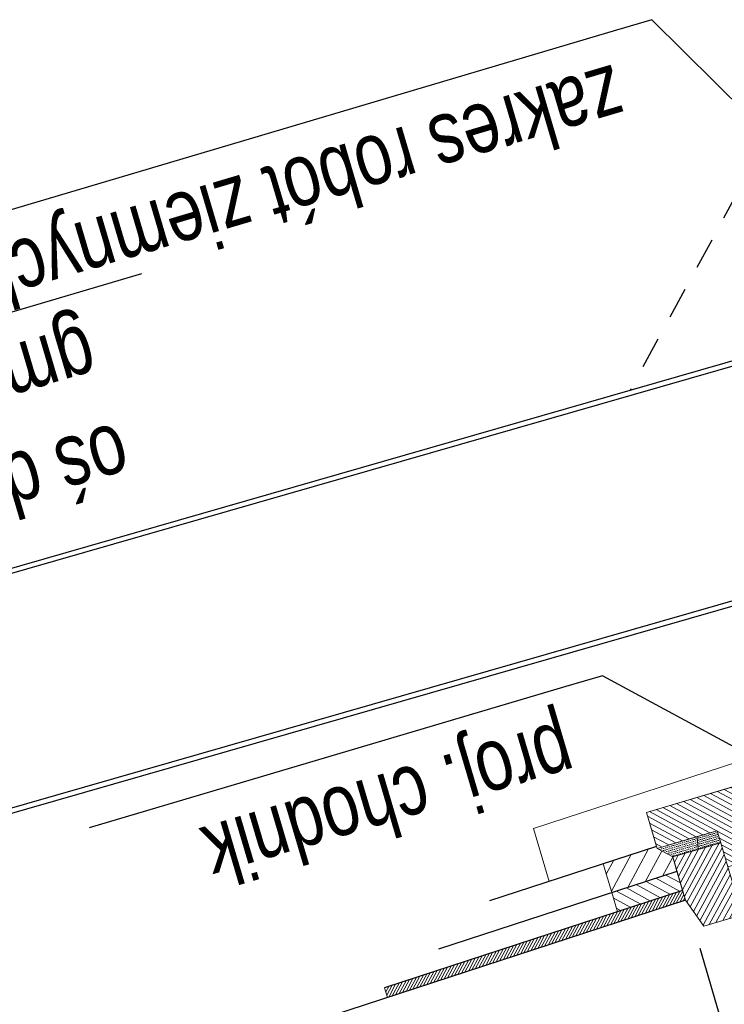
# Model space of a CAD drawing. Header units: metres. Extents: x 7437403 to 7437771, y 5556473 to 5556945.
# Tile 8 of 23: x 7437459.32 to 7437462.13, y 5556891.54 to 5556895.47. Entities that reach past the tile are written whole.
import ezdxf

# ---------------------------------------------------------------- set-up
doc = ezdxf.new("R2010")
doc.units = ezdxf.units.M
doc.header["$MEASUREMENT"] = 0
doc.linetypes.add('HIDDEN2', pattern=[0.1875, 0.125, -0.0625])
doc.layers.get('0').update_dxf_attribs({"color": 250})
for name, color, linetype, lineweight in [('15_krawęznik', 7, 'Continuous', 0), ('16_obrzeża', 7, 'Continuous', 0), ('9_warstwy', 7, 'Continuous', 0), ('_ PTC Kon_Bet', 3, 'Continuous', 0)]:
    doc.layers.add(name, color=color, linetype=linetype, lineweight=lineweight)
doc.layers.add('_ PTC Kon_Bet_Kon', color=3, linetype='Continuous')
doc.styles.add('CDMSTYLE', font='CDMSIMPL', dxfattribs={"width": 0.8, "bigfont": 'CDMBIGPL'})
doc.dimstyles.new('CDM-ME100CM', dxfattribs={"dimscale": 0.1, "dimtxt": 2.5, "dimasz": 1.5, "dimexe": 1.5, "dimexo": 2, "dimgap": 0.5, "dimtad": 1, "dimdec": 0, "dimlfac": 100, "dimrnd": 0.1, "dimzin": 9, "dimtxsty": 'CDMSTYLE', "dimblk": 'OBLIQUE', "dimcen": 2.5, "dimdle": 1.5, "dimclrd": 1, "dimclre": 1, "dimclrt": 2, "dimadec": 0, "dimazin": 2, "dimtfac": 1, "dimtdec": 0, "dimtix": 1, "dimtmove": 1, "dimatfit": 3, "dimfxl": 0, "dimtvp": 1, "dimtolj": 1, "dimtzin": 0, "dimlwd": 25, "dimlwe": 25, "dimarcsym": 0})

# ---------------------------------------------------------------- blocks, each defined once
blk = doc.blocks.new('_OBLIQUE')
at = {"color": 0, "linetype": 'ByBlock'}
blk.add_line((-0.5, -0.5), (0.5, 0.5), dxfattribs=at)
blk = doc.blocks.new('*D21')
at = {"layer": '_ PTC Kon_Bet_Kon', "color": 1, "linetype": 'Continuous', "lineweight": 25}
for p, q in [((7437463.609150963, 5556892.940246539), (7437464.127397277, 5556891.191728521)), ((7437464.228587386, 5556891.378170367), (7437452.637070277, 5556887.942540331)), ((7437452.524078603, 5556888.851612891), (7437452.823512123, 5556887.841350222))]:
    blk.add_line(p, q, dxfattribs=at)
at = {"layer": 'Defpoints', "color": 0, "linetype": 'Continuous', "lineweight": 25}
for p in [(7437463.552316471, 5556893.132001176), (7437452.467244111, 5556889.043367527), (7437452.780886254, 5556887.9851662)]:
    blk.add_point(p, dxfattribs=at)
at = {"layer": '_ PTC Kon_Bet_Kon', "color": 1, "linetype": 'Continuous', "lineweight": 25, "xscale": 0.15, "yscale": 0.15, "zscale": 0.15}
for p, rotation in [((7437464.084771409, 5556891.335544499), 16.50938893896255), ((7437452.780886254, 5556887.9851662), 196.5093889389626)]:
    blk.add_blockref('_OBLIQUE', p, dxfattribs=dict(at, rotation=rotation))
at = {"layer": '_ PTC Kon_Bet_Kon', "color": 2, "linetype": 'Continuous', "lineweight": 25, "insert": (7437458.482559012, 5556889.492570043), "char_height": 0.25, "attachment_point": 5, "rotation": 196.50938893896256, "style": 'CDMSTYLE'}
blk.add_mtext('\\A1;1179', dxfattribs=at)
blk = doc.blocks.new('*D23')
at = {"layer": '_ PTC Kon_Bet_Kon', "color": 1, "linetype": 'Continuous', "lineweight": 25}
for p, q in [((7437463.76255467, 5556892.985714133), (7437464.406711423, 5556890.81238524)), ((7437452.571226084, 5556887.460894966), (7437464.507901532, 5556890.998827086)), ((7437452.332323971, 5556888.794778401), (7437452.75766793, 5556887.359704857))]:
    blk.add_line(p, q, dxfattribs=at)
at = {"layer": 'Defpoints', "color": 0, "linetype": 'Continuous', "lineweight": 25}
for p in [(7437463.705720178, 5556893.177468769), (7437464.364085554, 5556890.956201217), (7437452.275489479, 5556888.986533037)]:
    blk.add_point(p, dxfattribs=at)
at = {"layer": '_ PTC Kon_Bet_Kon', "color": 1, "linetype": 'Continuous', "lineweight": 25, "xscale": 0.15, "yscale": 0.15, "zscale": 0.15}
for p, rotation in [((7437464.364085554, 5556890.956201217), 16.50938893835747), ((7437452.715042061, 5556887.503520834), 196.5093889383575)]:
    blk.add_blockref('_OBLIQUE', p, dxfattribs=dict(at, rotation=rotation))
at = {"layer": '_ PTC Kon_Bet_Kon', "color": 2, "linetype": 'Continuous', "lineweight": 25, "insert": (7437458.589293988, 5556889.062075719), "char_height": 0.25, "attachment_point": 5, "rotation": 196.50938893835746, "style": 'CDMSTYLE'}
blk.add_mtext('\\A1;1215', dxfattribs=at)
blk = doc.blocks.new('*D24')
at = {"layer": '_ PTC Kon_Bet_Kon', "color": 1, "linetype": 'Continuous', "lineweight": 25}
for p, q in [((7437463.509200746, 5556892.070555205), (7437463.684104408, 5556891.48044545)), ((7437462.034882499, 5556891.7654785), (7437462.245722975, 5556891.05412106)), ((7437463.785294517, 5556891.666887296), (7437462.059281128, 5556891.155311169))]:
    blk.add_line(p, q, dxfattribs=at)
at = {"layer": 'Defpoints', "color": 0, "linetype": 'Continuous', "lineweight": 25}
for p in [(7437463.452366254, 5556892.262309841), (7437461.978048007, 5556891.957233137), (7437462.203097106, 5556891.197937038)]:
    blk.add_point(p, dxfattribs=at)
at = {"layer": '_ PTC Kon_Bet_Kon', "color": 1, "linetype": 'Continuous', "lineweight": 25, "xscale": 0.15, "yscale": 0.15, "zscale": 0.15}
for p, rotation in [((7437463.641478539, 5556891.624261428), 16.50938894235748), ((7437462.203097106, 5556891.197937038), 196.5093889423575)]:
    blk.add_blockref('_OBLIQUE', p, dxfattribs=dict(at, rotation=rotation))
at = {"layer": '_ PTC Kon_Bet_Kon', "color": 2, "linetype": 'Continuous', "lineweight": 25, "insert": (7437462.972018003, 5556891.243313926), "char_height": 0.25, "attachment_point": 5, "rotation": 196.50938894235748, "style": 'CDMSTYLE'}
blk.add_mtext('\\A1;150', dxfattribs=at)
blk = doc.blocks.new('*D25')
at = {"layer": '_ PTC Kon_Bet_Kon', "color": 1, "linetype": 'Continuous', "lineweight": 25}
for p, q in [((7437462.034882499, 5556891.7654785), (7437462.245722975, 5556891.05412106)), ((7437462.346913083, 5556891.240562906), (7437455.797480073, 5556889.299364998)), ((7437455.779056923, 5556889.88937158), (7437455.983921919, 5556889.198174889))]:
    blk.add_line(p, q, dxfattribs=at)
at = {"layer": 'Defpoints', "color": 0, "linetype": 'Continuous', "lineweight": 25}
for p in [(7437461.978048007, 5556891.957233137), (7437455.722222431, 5556890.081126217), (7437455.94129605, 5556889.341990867)]:
    blk.add_point(p, dxfattribs=at)
at = {"layer": '_ PTC Kon_Bet_Kon', "color": 1, "linetype": 'Continuous', "lineweight": 25, "xscale": 0.15, "yscale": 0.15, "zscale": 0.15}
for p, rotation in [((7437462.203097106, 5556891.197937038), 16.50938893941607), ((7437455.94129605, 5556889.341990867), 196.5093889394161)]:
    blk.add_blockref('_OBLIQUE', p, dxfattribs=dict(at, rotation=rotation))
at = {"layer": '_ PTC Kon_Bet_Kon', "color": 2, "linetype": 'Continuous', "lineweight": 25, "char_height": 0.25, "attachment_point": 5, "rotation": 196.50938893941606, "style": 'CDMSTYLE'}
for s, insert in [('jezdnia', (7437459.010625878, 5556890.477698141)), ('653', (7437459.121926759, 5556890.102178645))]:
    blk.add_mtext(s, dxfattribs=dict(at, insert=insert))
blk = doc.blocks.new('*U77')
at = {"layer": '15_krawęznik', "color": 7, "linetype": 'Continuous', "lineweight": 13}
for p, q in [((-0.1500484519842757, 0.1300231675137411), (-0.1100484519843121, 0.2500231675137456)), ((0.04995154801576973, 0.2500231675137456), (-0.1100484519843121, 0.2500231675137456)), ((0.04995154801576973, -0.09997683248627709), (0.04995154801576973, 0.2500231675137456)), ((-0.1500484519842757, 0.1300231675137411), (-0.1500484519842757, -0.04997683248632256)), ((0.1999515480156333, 0.05002316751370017), (0.04995154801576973, 0.05002316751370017)), ((0.1999515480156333, 0.05002316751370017), (0.1999515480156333, -0.2499768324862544)), ((-0.1500484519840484, -0.04997683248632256), (-0.2000484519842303, -0.09997683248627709)), ((-0.1500484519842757, -0.04997683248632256), (0.04995154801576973, -0.04997683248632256)), ((-0.2000484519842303, -0.09997683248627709), (0.04995154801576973, -0.09997683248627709)), ((-0.2000484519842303, -0.249976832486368), (-0.2000484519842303, -0.09997683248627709)), ((0.1999515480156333, -0.2499768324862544), (-0.2000484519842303, -0.2499768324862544))]:
    blk.add_line(p, q, dxfattribs=at)

msp = doc.modelspace()

# ---------------------------------------------------------------- hatches: boundary and pattern name
at = {"layer": '16_obrzeża', "linetype": 'Continuous', "lineweight": 0}
h = msp.add_hatch(dxfattribs=at)
h.set_pattern_fill('HATCH', color=251, angle=-163.490611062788, style=0, pattern_type=2)
h.set_pattern_definition([(151.509388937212, (7437462.047436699, 5556892.308737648), (-0.009540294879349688, -0.01757790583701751), [])])
h.paths.add_polyline_path([(7437462.205633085, 5556892.421027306), (7437461.822123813, 5556892.307358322), (7437461.864749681, 5556892.163542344), (7437462.104442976, 5556892.23458546), (7437462.1186516, 5556892.1866468), (7437462.147068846, 5556892.090769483), (7437462.290884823, 5556892.133395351), (7437462.278651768, 5556892.174668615)])
h = msp.add_hatch(dxfattribs=at)
h.set_pattern_fill('HATCH', color=251, angle=-163.490611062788, style=0, pattern_type=2)
h.set_pattern_definition([(241.509388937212, (7437462.101914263, 5556892.082471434), (0.01757790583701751, -0.009540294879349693), [])])
h.paths.add_polyline_path([(7437462.203903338, 5556891.899014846), (7437462.186849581, 5556891.956552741), (7437462.178322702, 5556891.985321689), (7437462.147068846, 5556892.090769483), (7437462.1186516, 5556892.1866468), (7437461.926896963, 5556892.129812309), (7437461.954172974, 5556892.037785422), (7437461.975206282, 5556891.966820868), (7437461.978048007, 5556891.957233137), (7437462.050499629, 5556891.853547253), (7437462.090472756, 5556891.865394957)])
at = {"layer": '9_warstwy', "linetype": 'Continuous', "lineweight": 0}
h = msp.add_hatch(dxfattribs=at)
h.set_pattern_fill('DOTS', color=251, angle=-163.490611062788, style=0, pattern_type=2)
h.set_pattern_definition([(196.509388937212, (7437500.876545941, 5556907.46102372), (-0.00154951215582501, -0.008738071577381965), [0, -0.007937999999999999])])
h.paths.add_polyline_path([(7437462.1186516, 5556892.1866468), (7437462.104442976, 5556892.23458546), (7437462.024485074, 5556892.210886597), (7437462.029163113, 5556892.160123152)])
h = msp.add_hatch(dxfattribs=at)
h.set_pattern_fill('DOTS', color=251, angle=-163.490611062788, style=0, pattern_type=2)
h.set_pattern_definition([(196.509388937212, (7437500.721014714, 5556907.414925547), (-0.00154951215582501, -0.008738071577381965), [0, -0.007937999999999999])])
h.paths.add_polyline_path([(7437461.864749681, 5556892.163542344), (7437461.926896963, 5556892.129812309), (7437462.029163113, 5556892.160123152), (7437462.024485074, 5556892.210886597)])
h = msp.add_hatch(dxfattribs=at)
h.set_pattern_fill('HATCH', color=251, angle=-163.490611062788, style=0, pattern_type=2)
h.set_pattern_definition([(241.509388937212, (7437461.738532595, 5556892.096486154), (0.04394476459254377, -0.02385073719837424), [])])
h.paths.add_polyline_path([(7437461.683822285, 5556891.987538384), (7437461.943934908, 5556892.072327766), (7437461.926896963, 5556892.129812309), (7437461.864749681, 5556892.163542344), (7437461.862266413, 5556892.171920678), (7437461.649709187, 5556892.102633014)])
h = msp.add_hatch(dxfattribs=at)
h.set_pattern_fill('HATCH', color=251, angle=-163.490611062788, style=0, pattern_type=2)
h.set_pattern_definition([(331.509388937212, (7437461.775976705, 5556891.988142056), (0.01431044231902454, 0.02636685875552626), [])])
h.paths.add_polyline_path([(7437461.706564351, 5556891.910808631), (7437461.966676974, 5556891.995598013), (7437461.954172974, 5556892.037785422), (7437461.943934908, 5556892.072327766), (7437461.683822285, 5556891.987538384)])
h = msp.add_hatch(dxfattribs=at)
h.set_pattern_fill('HATCH', color=251, angle=-163.490611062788, style=0, pattern_type=2)
h.set_pattern_definition([(241.509388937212, (7437461.657237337, 5556891.86226822), (0.008788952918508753, -0.004770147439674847), [])])
h.paths.add_polyline_path([(7437461.253346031, 5556891.763072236), (7437460.777792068, 5556891.60805505), (7437460.789163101, 5556891.569690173), (7437461.978048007, 5556891.957233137), (7437461.975206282, 5556891.966820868), (7437461.966676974, 5556891.995598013), (7437461.706564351, 5556891.910808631)])

# ---------------------------------------------------------------- linework, layer by layer
at = {"layer": '9_warstwy', "color": 251, "linetype": 'Continuous', "lineweight": 30}
for p, q in [((7437461.862266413, 5556892.171920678), (7437461.196490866, 5556891.954896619)), ((7437461.943934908, 5556892.072327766), (7437460.992826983, 5556891.762293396)), ((7437461.966676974, 5556891.995598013), (7437460.777792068, 5556891.60805505))]:
    msp.add_line(p, q, dxfattribs=at)
at = {"layer": '9_warstwy', "color": 251, "linetype": 'Continuous', "lineweight": 0}
msp.add_line((7437461.975206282, 5556891.966820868), (7437461.954172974, 5556892.037785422), dxfattribs=at)
at = {"layer": '9_warstwy', "color": 4, "linetype": 'Continuous', "lineweight": 0, "flags": 128}
for points in [[(7437462.253571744, 5556892.435235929), (7437462.316632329, 5556892.551424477), (7437461.371727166, 5556892.243412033), (7437461.434267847, 5556892.032405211), (7437461.862266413, 5556892.171920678), (7437461.822123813, 5556892.307358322), (7437462.253571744, 5556892.435235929)], [(7437462.205633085, 5556892.421027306), (7437461.822123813, 5556892.307358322), (7437461.864749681, 5556892.163542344), (7437462.104442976, 5556892.23458546), (7437462.1186516, 5556892.1866468), (7437462.147068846, 5556892.090769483), (7437462.290884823, 5556892.133395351), (7437462.278651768, 5556892.174668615), (7437462.205633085, 5556892.421027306)], [(7437462.203903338, 5556891.899014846), (7437462.186849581, 5556891.956552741), (7437462.178322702, 5556891.985321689), (7437462.147068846, 5556892.090769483), (7437462.1186516, 5556892.1866468), (7437461.926896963, 5556892.129812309), (7437461.954172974, 5556892.037785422), (7437461.975206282, 5556891.966820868), (7437461.978048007, 5556891.957233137), (7437462.050499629, 5556891.853547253), (7437462.090472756, 5556891.865394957), (7437462.203903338, 5556891.899014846)], [(7437461.253346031, 5556891.763072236), (7437460.777792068, 5556891.60805505), (7437460.789163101, 5556891.569690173), (7437461.978048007, 5556891.957233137), (7437461.975206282, 5556891.966820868), (7437461.966676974, 5556891.995598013), (7437461.706564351, 5556891.910808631), (7437461.253346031, 5556891.763072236)]]:
    msp.add_lwpolyline(points, close=True, dxfattribs=at)
at = {"layer": '9_warstwy', "color": 251, "linetype": 'Continuous', "lineweight": 0, "flags": 128}
for points in [[(7437462.1186516, 5556892.1866468), (7437462.104442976, 5556892.23458546), (7437462.024485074, 5556892.210886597), (7437462.029163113, 5556892.160123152), (7437462.1186516, 5556892.1866468)], [(7437461.864749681, 5556892.163542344), (7437461.926896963, 5556892.129812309), (7437462.029163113, 5556892.160123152), (7437462.024485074, 5556892.210886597), (7437461.864749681, 5556892.163542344)], [(7437461.683822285, 5556891.987538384), (7437461.943934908, 5556892.072327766), (7437461.926896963, 5556892.129812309), (7437461.864749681, 5556892.163542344), (7437461.862266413, 5556892.171920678), (7437461.649709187, 5556892.102633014), (7437461.683822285, 5556891.987538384)], [(7437461.706564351, 5556891.910808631), (7437461.966676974, 5556891.995598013), (7437461.954172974, 5556892.037785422), (7437461.943934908, 5556892.072327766), (7437461.683822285, 5556891.987538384), (7437461.706564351, 5556891.910808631)]]:
    msp.add_lwpolyline(points, close=True, dxfattribs=at)
at = {"layer": '_ PTC Kon_Bet', "color": 115, "lineweight": 25}
msp.add_line((7437461.978048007, 5556891.957233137), (7437458.761052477, 5556890.908583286), dxfattribs=at)
at = {"layer": '_ PTC Kon_Bet_Kon', "color": 4, "linetype": 'HIDDEN2', "lineweight": 25}
msp.add_line((7437462.511818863, 5556895.381411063), (7437461.75702261, 5556893.990705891), dxfattribs=at)
at = {"layer": '_ PTC Kon_Bet_Kon', "color": 4, "linetype": 'Continuous', "lineweight": 25}
for p, q in [((7437463.33077054, 5556894.443095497), (7437451.6533098, 5556891.086292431)), ((7437463.336295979, 5556894.423873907), (7437451.658835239, 5556891.067070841)), ((7437463.592051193, 5556893.560978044), (7437451.914590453, 5556890.204174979)), ((7437463.597576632, 5556893.541756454), (7437451.920115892, 5556890.184953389))]:
    msp.add_line(p, q, dxfattribs=at)

# ---------------------------------------------------------------- block references
at = {"layer": '15_krawęznik', "color": 251, "linetype": 'Continuous', "lineweight": 13, "extrusion": (0, 0, -1), "rotation": 163.490611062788}
msp.add_blockref('*U77', (-7437462.084961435, 5556892.1245355), dxfattribs=at)

# ---------------------------------------------------------------- texts
at = {"layer": '_ PTC Kon_Bet_Kon', "color": 2, "linetype": 'Continuous', "lineweight": 25, "char_height": 0.25, "rotation": 196.509388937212, "style": 'CDMSTYLE'}
for s, insert, attachment_point in [('zakres robót ziemnych', (7437461.668465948, 5556895.365019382), 7), ('oś drogi\\Pgminnej', (7437458.663039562, 5556894.065394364), 9), ('proj. chodnik', (7437461.466532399, 5556892.747024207), 7)]:
    msp.add_mtext(s, dxfattribs=dict(at, insert=insert, attachment_point=attachment_point))

# ---------------------------------------------------------------- dimensions: what is measured, and where the dimension line sits
at = {"layer": '_ PTC Kon_Bet_Kon', "color": 3, "linetype": 'Continuous', "lineweight": 25}
for base, p1, p2, picture, middle in [((7437464.364085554, 5556890.956201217), (7437452.275489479, 5556888.986533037), (7437463.705720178, 5556893.177468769), '*D23', (7437458.589293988, 5556889.062075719)), ((7437452.780886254, 5556887.9851662), (7437463.552316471, 5556893.132001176), (7437452.467244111, 5556889.043367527), '*D21', (7437458.482559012, 5556889.492570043)), ((7437462.203097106, 5556891.197937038), (7437463.452366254, 5556892.262309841), (7437461.978048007, 5556891.957233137), '*D24', (7437462.972018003, 5556891.243313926))]:
    dim = msp.add_linear_dim(base=base, p1=p1, p2=p2, angle=196.509388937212, dimstyle='CDM-ME100CM', dxfattribs=at)
    dim.commit()
    dim.dimension.update_dxf_attribs({"geometry": picture, "text_midpoint": middle})
dim = msp.add_linear_dim(base=(7437455.94129605, 5556889.341990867), p1=(7437461.978048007, 5556891.957233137), p2=(7437455.722222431, 5556890.081126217), angle=196.509388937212, text='<>\\Xjezdnia', dimstyle='CDM-ME100CM', dxfattribs=at)
dim.commit()
dim.dimension.update_dxf_attribs({"geometry": '*D25', "text_midpoint": (7437459.072196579, 5556890.269963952)})

# ---------------------------------------------------------------- leaders
at = {"layer": '_ PTC Kon_Bet_Kon', "color": 1, "linetype": 'Continuous', "lineweight": 25, "annotation_type": 0, "has_hookline": 1, "hookline_direction": 0, "horizontal_direction": (-0.9587731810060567, -0.2841724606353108, 0)}
for points, text_width in [([(7437462.309107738, 5556895.007917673), (7437461.844233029, 5556895.469265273), (7437461.702195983, 5556895.427166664)], 3.428571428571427), ([(7437462.686829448, 5556892.288494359), (7437461.647228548, 5556892.852731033), (7437461.500262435, 5556892.809171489)], 1.933333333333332)]:
    msp.add_leader(points, dimstyle='CDM-ME100CM', override={"dimgap": 0.5, "dimtad": 1}, dxfattribs=dict(at, text_width=text_width))
at = {"layer": '_ PTC Kon_Bet_Kon', "color": 3, "linetype": 'Continuous', "lineweight": 25, "annotation_type": 0, "has_hookline": 1, "hookline_direction": 1, "text_width": 1.20952380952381, "horizontal_direction": (-0.9587731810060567, -0.2841724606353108, 0)}
msp.add_leader([(7437458.036076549, 5556893.354589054), (7437458.528411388, 5556894.077641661), (7437458.60089228, 5556894.0991244)], dimstyle='CDM-ME100CM', override={"dimgap": 0.5, "dimtad": 1}, dxfattribs=at)

doc.saveas('drawing.dxf')
